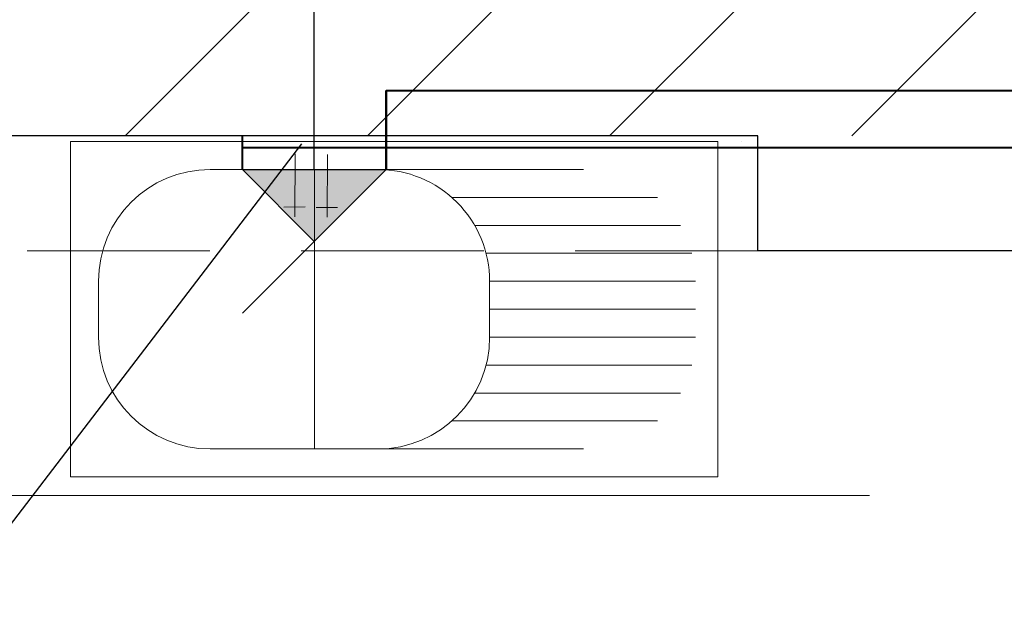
# Model space of a CAD drawing. Header units: millimetres. Extents: x 24385 to 79107, y -56478 to -23676.
# Tile 213 of 256: x 27280 to 27417, y -25428 to -25346. Entities that reach past the tile are written whole.
import ezdxf
from ezdxf.lldxf.tags import DXFTag

# ---------------------------------------------------------------- set-up
doc = ezdxf.new("R2010")
doc.units = ezdxf.units.MM
doc.header["$LTSCALE"] = 2
doc.linetypes.add('ACAD_ISO03W100', pattern=[30, 12, -18])
doc.linetypes.add('HIDDENX2', pattern=[19.05, 12.7, -6.35])
for name, color, linetype, lineweight in [('0_OPIS', 7, 'Continuous', 13), ('3DPLAN_A_ARMATURA_SANITARNA', 7, 'Continuous', 9), ('3DPLAN_A_TABELKA POMIESZCZEŃ', 7, 'Continuous', 0), ('3DPLAN_A_WYSOKOŚCI ZMIANA', 144, 'HIDDENX2', 5), ('AW_MEB_KUCH', 23, 'Continuous', 0)]:
    doc.layers.add(name, color=color, linetype=linetype, lineweight=lineweight)
for name, color, linetype in [('3DPLAN_A_KRESKOWANIE 1', 253, 'Continuous'), ('3DPLAN_A_OPIS', 8, 'Continuous'), ('3DPLAN_K_NOŚNA', 7, 'Continuous'), ('_WLK_oznaczenia', 211, 'Continuous'), ('IS_Odbiorniki', 211, 'SOLID')]:
    doc.layers.add(name, color=color, linetype=linetype)
doc.layers.add('3DPLAN_A_OBWIEDNIA', color=6, linetype='Continuous', plot=False)
for name, color, linetype, lineweight, true_color in [('cw', 7, 'Continuous', 40, 0xf79809), ('kanalizacja', 7, 'Continuous', 30, 0xbf3000), ('wodociag', 7, 'Continuous', 40, 0x0e97f1)]:
    doc.layers.add(name, color=color, linetype=linetype, lineweight=lineweight, true_color=true_color)
doc.styles.add('ARIAL', font='arial.ttf')
tags = doc.linetypes.add('SOLID', pattern=[10, 10, 0]).pattern_tags.tags
tags[6:7] = [DXFTag(74, 4), DXFTag(75, 0), DXFTag(340, '0'), DXFTag(46, 0.0), DXFTag(50, 0.0), DXFTag(44, 0.0), DXFTag(45, 0.0)]
tags[4:5] = [DXFTag(74, 4), DXFTag(75, 0), DXFTag(340, '0'), DXFTag(46, 0.0), DXFTag(50, 0.0), DXFTag(44, 0.0), DXFTag(45, 0.0)]
pattern_1 = [(45, (23044.838, -26883.88), (-16.83798, 16.83798), [])]

# ---------------------------------------------------------------- blocks, each defined once
blk = doc.blocks.new('ZLEWOZMYWAK')
at = {"layer": '3DPLAN_A_ARMATURA_SANITARNA'}
for p, q in [((-46.63, -45), (-46.63, 45)), ((0, -45), (0, 45)), ((-19.43, 41.11), (-27.2, 41.11)), ((-42.74, -26.35), (-42.74, 25.57)), ((-3.89, 25.57), (-3.89, 2.26)), ((-3.89, -26.35), (-3.89, 25.57)), ((-9.1, 12.37), (-9.11, 15.35)), ((-1.73, 13.75), (-10.47, 13.79)), ((-3.89, 11.09), (-42.74, 11.09)), ((-9.18, 7.87), (-9.19, 10.85)), ((-1.81, 9.25), (-10.54, 9.29)), ((-38.85, -36.63), (-38.85, -8.02)), ((-7.77, -36.63), (-7.77, -8.02)), ((-34.97, -39.81), (-34.97, -11.2)), ((-11.66, -39.81), (-11.66, -11.2)), ((-31.08, -41.4), (-31.08, -12.79)), ((-27.2, -41.89), (-27.2, -13.28)), ((-19.43, -13.28), (-27.2, -13.28)), ((-23.31, -41.89), (-23.31, -13.28)), ((-19.43, -41.89), (-19.43, -13.28)), ((-15.54, -41.4), (-15.54, -12.79))]:
    blk.add_line(p, q, dxfattribs=at)
for points in [[(-46.63, 45), (0, 45)], [(-46.63, -45), (0, -45)]]:
    blk.add_lwpolyline(points, dxfattribs=at)
for centre, start, end in [((-27.2, 25.57), 90, 180), ((-19.43, 25.57), 0, 90), ((-27.2, 2.26), 180, 270), ((-19.43, 2.26), 270, 0)]:
    blk.add_arc(centre, 15.54, start, end, dxfattribs=at)
blk = doc.blocks.new('kondygnacja -1')
at = {"layer": '3DPLAN_A_KRESKOWANIE 1'}
h = blk.add_hatch(dxfattribs=at)
h.set_pattern_fill('ANSI31', color=256, scale=7.5, style=0)
h.set_pattern_definition(pattern_1)
h.paths.add_polyline_path([(26781.49, -24430.84), (26781.49, -25256.18), (26865.36, -25256.18), (26865.36, -25233.56), (27108.48, -25233.56), (27108.48, -25256.18), (27119.89, -25256.18), (27110.14, -25212.84), (26979.61, -25212.84), (26979.61, -25079.84), (27320.27, -25079.84), (27361.7, -25079.84), (27361.7, -25046.84), (26815.61, -25046.84), (26815.61, -24465.84), (27386.61, -24465.84), (27386.61, -24686.84), (27413.61, -24686.84), (27413.61, -24581.84), (27442.61, -24581.84), (27442.61, -24549.84), (27413.61, -24549.84), (27413.61, -24469.84), (27474.65, -24469.84), (27474.65, -24430.84), (26781.49, -24430.84)], is_closed=False)
h.paths.add_polyline_path([(27583.61, -25294.84), (27583.61, -25335.84), (27417.61, -25335.84), (27417.61, -25289.84), (27390.61, -25289.84), (27390.61, -25335.84), (27137.8, -25335.84), (27119.89, -25256.18), (27108.48, -25256.18), (27108.48, -25287.56), (26865.36, -25287.56), (26865.36, -25256.18), (26781.49, -25256.18), (26781.49, -25342.83), (26829.42, -25361.84), (27832.61, -25361.84), (27832.61, -25332.84), (27603.61, -25332.84), (27603.61, -25294.84), (27583.61, -25294.84)], is_closed=False)
h.paths.add_polyline_path([(27413.61, -24806.84), (27413.61, -24781.84), (27386.61, -24781.84), (27386.61, -24885.59), (27430.61, -24885.59), (27430.61, -24835.84), (27474.65, -24835.84), (27474.65, -24806.84)])
h.paths.add_polyline_path([(27386.61, -24885.59), (27386.61, -25046.84), (27361.7, -25046.84), (27361.7, -25079.84), (27390.61, -25079.84), (27390.61, -25174.84), (27417.61, -25174.84), (27417.61, -25079.84), (27476.61, -25079.84), (27476.61, -25061.87, -0.027881), (27475.03, -25050.84), (27438.61, -25050.84), (27438.61, -25033.84), (27430.61, -25033.84), (27430.61, -24885.59)])
h.paths.add_polyline_path([(27603.61, -25179.84), (27603.61, -25163.88), (27583.61, -25163.88), (27583.61, -25179.84)])
h.paths.add_polyline_path([(27603.61, -25142.2), (27583.61, -25142.2), (27583.61, -25163.88), (27603.61, -25163.88)])
h.paths.add_polyline_path([(27593.61, -24713.84), (27593.61, -24746.4), (27608.61, -24746.4), (27608.61, -24713.84)], flags=16)
h.paths.add_polyline_path([(27593.61, -25050.84), (27571.61, -25050.84), (27571.61, -25079.84), (27583.61, -25079.84), (27583.61, -25142.2), (27603.61, -25142.2), (27603.61, -25076.84), (27681.45, -25076.84), (27681.45, -25050.84), (27608.61, -25050.84), (27608.61, -24713.84), (27593.61, -24713.84), (27593.61, -24806.84), (27569.61, -24806.84), (27569.61, -24835.84), (27593.61, -24835.84)])
h.paths.add_polyline_path([(27559.81, -24818.11), (27559.81, -24794.06), (27579.81, -24794.06), (27579.81, -24818.11)])
h.paths.add_polyline_path([(27593.61, -24469.84), (27593.61, -24610.84), (27601.86, -24610.84), (27608.61, -24610.84), (27608.61, -24468.84), (27712.91, -24468.84), (27712.91, -24430.84), (27474.65, -24430.84), (27474.65, -24469.84), (27593.61, -24469.84)], is_closed=False)
h.paths.add_polyline_path([(28026.62, -24481.39, -0.865492), (28025.15, -24471.22), (28013.19, -24430.84), (27882.91, -24430.84), (27882.91, -24468.84), (27982.61, -24468.84), (27982.61, -24483.84), (27997.61, -24483.84), (27997.61, -24940.11), (28026.62, -24940.11)])
h.paths.add_polyline_path([(28054.61, -24476.84), (28069.61, -24476.84), (28069.61, -24417.84), (28073.99, -24417.84), (28073.99, -24372.84), (28050.08, -24372.84, -1), (28039.7, -24372.84), (28030.61, -24372.84), (28030.61, -24472.87, -0.363097), (28030.61, -24479.53), (28030.61, -24940.11), (28054.61, -24940.11)])
h.paths.add_polyline_path([(28096.61, -25047.84), (28069.61, -25047.84), (28069.61, -25032.84), (28054.61, -25032.84), (28054.61, -24994.11), (28030.61, -24994.11), (28030.61, -25076.84), (28096.61, -25076.84)])
h.paths.add_polyline_path([(27982.61, -25035.84), (27982.61, -25050.84), (27949.55, -25050.84), (27949.55, -25076.84), (28026.62, -25076.84), (28026.62, -24994.11), (27997.61, -24994.11), (27997.61, -25035.84)])
h.paths.add_polyline_path([(26999.57, -25327.07), (27025.14, -25327.07), (27025.14, -25347.07), (26999.57, -25347.07)], flags=16)
h = blk.add_hatch(dxfattribs=at)
h.set_pattern_fill('ANSI31', color=256, scale=7.5, style=0)
h.set_pattern_definition(pattern_1)
h.paths.add_polyline_path([(31677.49, -24430.84), (30214.87, -24430.84), (30214.87, -24470.84), (30429.61, -24470.84), (30429.61, -24477.84), (30447.61, -24477.84), (30447.61, -24818.84), (30476.61, -24818.84), (30476.61, -24470.84), (31012.61, -24470.84), (31012.61, -24478.84), (31079.61, -24478.84), (31079.61, -24470.84), (31638.61, -24470.84), (31638.61, -25036.84), (31079.61, -25036.84), (31079.61, -25028.84), (31012.61, -25028.84), (31012.61, -25036.84), (30611.38, -25036.84), (30611.38, -25072.84), (31023.61, -25072.84), (31034.61, -25082.84), (31034.61, -25330.84), (31023.61, -25340.84), (30831.4, -25340.84, -0.038531), (30832.58, -25356.18), (30832.58, -25371.84), (31079.61, -25371.84), (31079.61, -25072.84), (31638.61, -25072.84), (31638.61, -25943.84), (30832.58, -25943.84), (30832.58, -26009.84), (31677.49, -26009.84)])
h.paths.add_polyline_path([(30682.61, -26009.84), (30832.58, -26009.84), (30832.58, -25943.84), (30760.61, -25943.84), (30760.61, -25454.67), (30735.61, -25464.58), (30735.61, -25943.84), (30682.61, -25943.84)])
h.paths.add_polyline_path([(30679.61, -25371.84), (30735.61, -25371.84), (30735.61, -25464.58), (30760.61, -25454.67), (30760.61, -25371.84), (30832.58, -25371.84), (30832.58, -25356.18, 0.038531), (30831.4, -25340.84), (30679.61, -25340.84)])
h.paths.add_polyline_path([(30355.83, -25371.84), (30425.61, -25371.84), (30425.61, -25379.84), (30463.61, -25379.84), (30463.61, -25424.74), (30471.61, -25424.74), (30471.61, -25395.84), (30533.61, -25395.84), (30533.61, -25371.84), (30576.61, -25371.84), (30576.61, -25341.84), (30472.61, -25341.84), (30472.61, -25326.84), (30427.61, -25326.84), (30427.61, -25341.84), (30355.83, -25341.84)])
h.paths.add_polyline_path([(30456.61, -25936.84), (30425.61, -25936.84), (30425.61, -25945.84), (30380.61, -25945.84), (30380.61, -26009.84), (30512.61, -26009.84), (30512.61, -25943.84), (30466.61, -25943.84), (30466.61, -25712.84), (30456.61, -25712.84)])
h.paths.add_polyline_path([(28888.61, -25941.84), (28888.61, -26009.84), (29013.61, -26009.84), (29013.61, -25941.84)])
h.paths.add_polyline_path([(28591.17, -26009.84), (28591.17, -25944.84), (28547.61, -25944.84), (28547.61, -26009.84)])
h.paths.add_polyline_path([(28624.61, -25870.53), (28654.8, -25870.53), (28654.8, -25924.53), (28624.61, -25924.53), (28624.61, -25944.84), (28591.17, -25944.84), (28591.17, -26009.84), (28713.61, -26009.84), (28713.61, -25941.84), (28672.61, -25941.84), (28672.61, -25932.84), (28657.61, -25932.84), (28657.61, -25716.84), (28624.61, -25716.84)])
h.paths.add_polyline_path([(28372.61, -25944.84), (28328.61, -25944.84), (28328.61, -25907.84), (28282.61, -25907.84), (28282.61, -25944.84), (28248.61, -25944.84), (28248.61, -26009.84), (28372.61, -26009.84)])
h.paths.add_polyline_path([(28092.61, -25563.84), (28054.61, -25563.84), (28054.61, -25383.84), (28067.6, -25383.84), (28067.61, -25375.84), (28340.61, -25375.84), (28340.61, -25341.84), (28070.61, -25341.84), (28070.61, -25332.84), (28030.61, -25332.84), (28030.61, -25395.6), (28048.71, -25395.6), (28048.71, -25449.6), (28030.61, -25449.6), (28030.61, -26009.84), (28073.61, -26009.84), (28073.61, -25944.84), (28054.61, -25944.84), (28054.61, -25668.84), (28092.61, -25668.84)])
h.paths.add_polyline_path([(27949.61, -25495.75), (27949.61, -25507.75), (27983.29, -25507.75), (27983.29, -25521.75), (27949.61, -25521.75), (27949.61, -25531.84), (27999.61, -25531.84), (27999.61, -25934.84), (27982.61, -25934.84), (27982.61, -25942.84), (27947.61, -25942.84), (27947.61, -26009.84), (28026.62, -26009.84), (28026.62, -25449.6), (27999.61, -25449.6), (27999.61, -25463.84), (27949.61, -25463.84), (27949.61, -25481.75), (27983.29, -25481.75), (27983.29, -25495.75)])
h.paths.add_polyline_path([(27982.61, -25361.84), (27952.61, -25361.84), (27952.61, -25332.84), (28026.62, -25332.84), (28026.62, -25395.6), (27999.61, -25395.6), (27999.61, -25377.84), (27982.61, -25377.84)])
h.paths.add_polyline_path([(26818.61, -25892.84), (26781.49, -25892.84), (26781.49, -26009.84), (26894.54, -26009.84), (26894.54, -25942.84), (26830.61, -25942.84), (26830.61, -25930.84), (26818.61, -25930.84)])
h.paths.add_polyline_path([(26894.54, -26009.84), (27115.94, -26009.84), (27115.94, -25942.84), (26894.54, -25942.84)])
h.paths.add_polyline_path([(27115.94, -25942.84), (27115.94, -26009.84), (27466.61, -26009.84), (27466.61, -25942.84), (27427.61, -25942.84), (27427.61, -25933.84), (27384.61, -25933.84), (27384.61, -25942.84)])
h.paths.add_polyline_path([(27641.61, -25942.84), (27641.61, -26009.84), (27802.61, -26009.84), (27802.61, -25942.84)])
h.paths.add_polyline_path([(30621.1, -25040.47), (30688.37, -25040.47), (30688.37, -25072.87), (30621.1, -25072.87)], flags=24)
at = {"layer": '3DPLAN_A_OBWIEDNIA'}
blk.add_lwpolyline([(26830.61, -25942.84), (27384.61, -25942.84), (27384.61, -25933.84), (27427.61, -25933.84), (27427.61, -25942.84), (27982.61, -25942.84), (27982.61, -25934.84), (27999.61, -25934.84), (27999.61, -25531.84), (27949.61, -25531.84), (27949.61, -25463.84), (27999.61, -25463.84), (27999.61, -25377.84), (27982.61, -25377.84), (27982.61, -25361.84), (27428.61, -25361.84), (27428.61, -25377.84), (27382.61, -25377.84), (27382.61, -25361.84), (26827.61, -25361.84)], dxfattribs=at)
at = {"layer": '3DPLAN_A_WYSOKOŚCI ZMIANA'}
blk.add_line((27382.61, -25377.84), (26827.61, -25377.84), dxfattribs=at)
at = {"layer": '3DPLAN_K_NOŚNA'}
for p, q in [((27382.61, -25361.84), (26827.61, -25361.84)), ((27382.61, -25377.84), (27382.61, -25361.84)), ((27428.61, -25377.84), (27382.61, -25377.84))]:
    blk.add_line(p, q, dxfattribs=at)
at = {"layer": 'AW_MEB_KUCH', "ltscale": 0.1}
blk.add_line((27398.11, -25411.84), (27278.11, -25411.84), dxfattribs=at)
at = {"layer": 'AW_MEB_KUCH', "ltscale": 0.1, "rotation": 90.00000000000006}
blk.add_blockref('ZLEWOZMYWAK', (27332.02, -25362.63), dxfattribs=at)
at = {"layer": '3DPLAN_A_OPIS', "color": 1, "lineweight": 30, "style": 'ARIAL'}
for tag, p in [('PRZESUNIĘCIE_WEJŚCIA', (27655.16, -24535.33)), ('WYŁĄCZONE', (27007.18, -24723.98)), ('Z_OPRACOWANIA', (26996.84, -24746.42)), ('WYŁĄCZONE', (30803.05, -24760.87)), ('Z_OPRACOWANIA', (30792.71, -24783.3)), ('WYŁĄCZONE', (28894.9, -24826.59)), ('Z_OPRACOWANIA', (28884.56, -24849.03)), ('POWIĘKSZENIE_WEJŚCIA', (28313.68, -25144.41)), ('POWIĘKSZENIE_WEJŚCIA', (29600.62, -25191.36)), ('POWIĘKSZENIE_WEJŚCIA', (28011.45, -25235.42)), ('WYŁĄCZONE', (29754.42, -25678.17)), ('Z_OPRACOWANIA', (29744.08, -25700.6)), ('WYJŚCIE_EWAKUACYJNE', (27763.79, -26106.07))]:
    blk.add_attdef(tag, p, '', height=12, dxfattribs=at)
at = {"layer": '3DPLAN_A_OPIS', "color": 0, "lineweight": 30, "style": 'ARIAL'}
for tag, p in [('UGUL_1', (29350.3, -24586.01)), ('UGUL_2', (29622.92, -24586.01)), ('UGUL_3', (29833.15, -24586.01))]:
    blk.add_attdef(tag, p, '', height=12, dxfattribs=at)
at = {"layer": '3DPLAN_A_TABELKA POMIESZCZEŃ', "ltscale": 0.5, "style": 'ARIAL'}
for tag, p in [('KURTYNA', (27861.91, -26064.85)), ('POWIETRZNA', (27861.91, -26084.56))]:
    blk.add_attdef(tag, p, '', height=12, dxfattribs=at)

msp = doc.modelspace()

# ---------------------------------------------------------------- hatches: boundary and pattern name
at = {"layer": 'IS_Odbiorniki', "true_color": 0xffffff}
msp.add_hatch(color=7, dxfattribs=at).paths.add_polyline_path([(27310.92, -25366.51), (27330.92, -25366.51), (27320.92, -25376.51)])

# ---------------------------------------------------------------- linework, layer by layer
at = {"layer": '_WLK_oznaczenia'}
msp.add_line((27277.34, -25417.68), (27319.19, -25362.97), dxfattribs=at)
at = {"layer": 'cw', "color": 242, "true_color": 0xd2021d}
for p, q in [((27310.92, -25366.51), (27310.92, -25361.84)), ((27310.92, -25366.51), (27310.92, -25361.84)), ((27380.29, -25362.63), (27380.29, -25362.63)), ((27428.61, -25363.52), (27310.92, -25363.52))]:
    msp.add_line(p, q, dxfattribs=at)
at = {"layer": 'IS_Odbiorniki'}
for p, q in [((27310.92, -25366.51), (27330.92, -25366.51)), ((27320.92, -25376.51), (27310.92, -25366.51)), ((27330.92, -25366.51), (27320.92, -25376.51)), ((27320.92, -25376.51), (27310.92, -25386.51))]:
    msp.add_line(p, q, dxfattribs=at)
at = {"layer": 'kanalizacja', "linetype": 'ACAD_ISO03W100'}
msp.add_line((27320.92, -25366.51), (27320.92, -25355.56), dxfattribs=at)
at = {"layer": 'kanalizacja', "linetype": 'ACAD_ISO03W100', "ltscale": 0.5}
msp.add_lwpolyline([(27320.92, -25355.56), (27320.92, -25329.11), (28266.86, -25329.11), (28266.86, -25041.21), (28618.64, -25041.21)], dxfattribs=at)
at = {"layer": 'wodociag', "color": 110, "true_color": 0x15fb77}
for p, q in [((27330.92, -25366.51), (27330.92, -25355.56)), ((27330.92, -25355.56), (27330.92, -25366.51)), ((27330.92, -25355.56), (27384.88, -25355.56)), ((27384.88, -25355.56), (27425.46, -25355.56))]:
    msp.add_line(p, q, dxfattribs=at)

# ---------------------------------------------------------------- block references
at = {"layer": '0_OPIS'}
msp.add_blockref('kondygnacja -1', (0, 0), dxfattribs=at)

doc.saveas('drawing.dxf')
